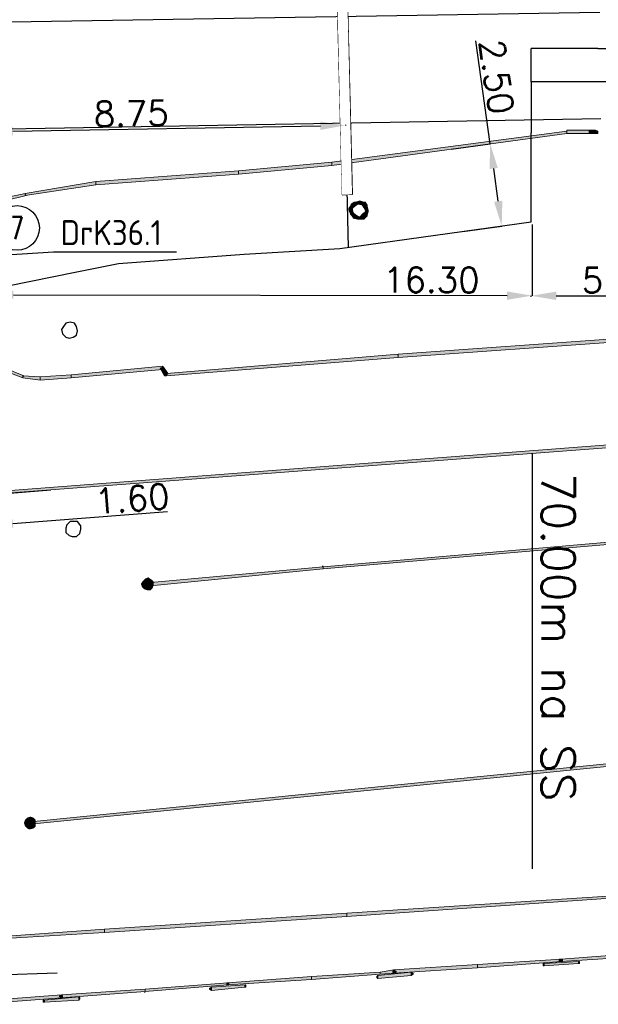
# Model space of a CAD drawing. Header units: millimetres. Extents: x -27 to 2301, y -256 to 766.
# Tile 50 of 97: x 262 to 280, y 37 to 67. Entities that reach past the tile are written whole.
import ezdxf
from ezdxf.enums import TextEntityAlignment as Align

# ---------------------------------------------------------------- set-up
doc = ezdxf.new("R2010")
doc.units = ezdxf.units.MM
doc.set_wipeout_variables(frame=1)
doc.linetypes.add('DASHED', pattern=[19.05, 12.7, -6.35])
for name, color, linetype in [('SIV-ONDERGROND-ALG', 251, 'Continuous'), ('SIV-TEKST-035', 2, 'Continuous'), ('SIV-VRI-DETECTIE', 4, 'Continuous'), ('SIV-VRI-KABEL', 3, 'Continuous'), ('SIV-VRI-LUSUITSLIJPER', 7, 'Continuous'), ('SIV-VRI-MAATVOERING', 7, 'Continuous'), ('SIV-VRI-MANTELBUIS', 1, 'Continuous'), ('WEG-XX-TEKST25', 2, 'Continuous')]:
    doc.layers.add(name, color=color, linetype=linetype)
doc.styles.add('ISO', font='ISO.shx')
doc.styles.add('ROMANS', font='romans.shx', dxfattribs={"width": 0.7})
doc.styles.get("Standard").update_dxf_attribs({"font": 'txt.shx'})
doc.dimstyles.get("Standard").update_dxf_attribs({"dimtxt": 0.18, "dimasz": 0.18, "dimexe": 0.18, "dimexo": 0.0625, "dimgap": 0.09, "dimtad": 0, "dimtih": 1, "dimtoh": 1, "dimzin": 0, "dimdsep": 46, "dimtxsty": 'Standard', "dimcen": 0.09, "dimadec": 0, "dimazin": 0, "dimtfac": 1, "dimtofl": 0, "dimtmove": 0, "dimatfit": 3, "dimfxl": 1, "dimtolj": 1, "dimtzin": 0, "dimarcsym": 0})

# ---------------------------------------------------------------- blocks, each defined once
blk = doc.blocks.new('161')
blk.add_circle((0, 0), 750)
at = {"style": 'ROMANS', "width": 0.7}
blk.add_attdef('MASTNR', text='', height=750, dxfattribs=at).set_placement((0, 0), align=Align.MIDDLE)
blk = doc.blocks.new('5x1')
at = {"layer": 'SIV-VRI-DETECTIE'}
for p, q in [((2, 0.5), (0, 0.5)), ((0, -0.5), (0, 0.5)), ((2, 0.5), (4, 0.5)), ((4, 0.5), (5, 0.5)), ((5, 0.5), (5, -0.5)), ((2, -0.5), (0, -0.5)), ((4, -0.5), (2, -0.5)), ((4, -0.5), (5, -0.5))]:
    blk.add_line(p, q, dxfattribs=at)
blk = doc.blocks.new('*D52')
at = {"layer": 'Defpoints', "color": 0}
for p in [(272.092, 63.797), (261.368, 63.61), (272.093, 63.722)]:
    blk.add_point(p, dxfattribs=at)
at = {"layer": 'SIV-VRI-MAATVOERING', "color": 0, "lineweight": -2}
for p, q in [((261.369, 63.547), (261.369, 63.534)), ((262.119, 63.548), (271.343, 63.709)), ((272.093, 63.735), (272.093, 63.722))]:
    blk.add_line(p, q, dxfattribs=at)
at = {"layer": 'SIV-VRI-MAATVOERING', "color": 0}
for points in [[(271.341, 63.834), (271.345, 63.584), (272.093, 63.722)], [(262.117, 63.673), (262.121, 63.423), (261.369, 63.534)]]:
    blk.add_solid(points, dxfattribs=at)
at = {"layer": 'SIV-VRI-MAATVOERING', "color": 0, "insert": (265.671, 64.075), "char_height": 0.75, "attachment_point": 5, "rotation": 1.0016}
blk.add_mtext('\\A1;8.75', dxfattribs=at)
blk = doc.blocks.new('*D53')
at = {"layer": 'Defpoints', "color": 0}
for p in [(261.393, 60.843), (277.696, 60.812), (277.692, 58.614)]:
    blk.add_point(p, dxfattribs=at)
at = {"layer": 'SIV-VRI-MAATVOERING', "color": 0, "lineweight": -2}
for p, q in [((261.393, 60.78), (261.389, 58.644)), ((277.696, 60.749), (277.692, 58.614)), ((262.139, 58.643), (276.942, 58.615))]:
    blk.add_line(p, q, dxfattribs=at)
at = {"layer": 'SIV-VRI-MAATVOERING', "color": 0}
for points in [[(262.139, 58.768), (262.138, 58.518), (261.389, 58.644)], [(276.942, 58.74), (276.942, 58.49), (277.692, 58.614)]]:
    blk.add_solid(points, dxfattribs=at)
at = {"layer": 'SIV-VRI-MAATVOERING', "color": 0, "insert": (274.672, 59.084), "char_height": 0.75, "attachment_point": 5, "rotation": 359.8918}
blk.add_mtext('\\A1;16.30', dxfattribs=at)
blk = doc.blocks.new('*D54')
at = {"layer": 'Defpoints', "color": 0}
for p in [(261.304, 52.627), (259.709, 52.504), (261.373, 51.724)]:
    blk.add_point(p, dxfattribs=at)
at = {"layer": 'SIV-VRI-MAATVOERING', "color": 0, "lineweight": -2}
for p, q in [((261.309, 52.565), (261.373, 51.724)), ((259.713, 52.442), (259.778, 51.601)), ((262.121, 51.782), (266.755, 52.139)), ((259.03, 51.543), (258.283, 51.486))]:
    blk.add_line(p, q, dxfattribs=at)
at = {"layer": 'SIV-VRI-MAATVOERING', "color": 0}
for points in [[(262.112, 51.907), (262.131, 51.657), (261.373, 51.724)], [(259.021, 51.668), (259.04, 51.419), (259.778, 51.601)]]:
    blk.add_solid(points, dxfattribs=at)
at = {"layer": 'SIV-VRI-MAATVOERING', "color": 0, "insert": (265.695, 52.524), "char_height": 0.75, "attachment_point": 5, "rotation": 4.4115}
blk.add_mtext('\\A1;1.60', dxfattribs=at)
blk = doc.blocks.new('*D55')
at = {"layer": 'Defpoints', "color": 0}
for p in [(275.208, 62.999), (276.781, 60.702), (275.552, 60.53)]:
    blk.add_point(p, dxfattribs=at)
at = {"layer": 'SIV-VRI-MAATVOERING', "color": 0, "lineweight": -2}
for p, q in [((276.437, 63.17), (276.007, 66.257)), ((275.27, 63.007), (276.437, 63.17)), ((276.677, 61.444), (276.541, 62.427)), ((275.613, 60.539), (276.781, 60.702))]:
    blk.add_line(p, q, dxfattribs=at)
at = {"layer": 'SIV-VRI-MAATVOERING', "color": 0}
for points in [[(276.664, 62.444), (276.417, 62.41), (276.437, 63.17)], [(276.801, 61.462), (276.554, 61.427), (276.781, 60.702)]]:
    blk.add_solid(points, dxfattribs=at)
at = {"layer": 'SIV-VRI-MAATVOERING', "color": 0, "insert": (276.627, 65.18), "char_height": 0.75, "attachment_point": 5, "rotation": 277.9286}
blk.add_mtext('\\A1;2.50', dxfattribs=at)
blk = doc.blocks.new('*D72')
at = {"layer": 'Defpoints', "color": 0}
for p in [(277.667, 58.643), (282.667, 58.643), (282.667, 58.61)]:
    blk.add_point(p, dxfattribs=at)
at = {"layer": 'SIV-VRI-MAATVOERING', "color": 0, "lineweight": -2}
for p, q in [((277.667, 58.581), (277.667, 58.61)), ((278.417, 58.61), (281.917, 58.61)), ((282.667, 58.581), (282.667, 58.61))]:
    blk.add_line(p, q, dxfattribs=at)
at = {"layer": 'SIV-VRI-MAATVOERING', "color": 0}
for points in [[(278.417, 58.735), (278.417, 58.485), (277.667, 58.61)], [(281.917, 58.735), (281.917, 58.485), (282.667, 58.61)]]:
    blk.add_solid(points, dxfattribs=at)
at = {"layer": 'SIV-VRI-MAATVOERING', "color": 0, "insert": (280.307, 59.075), "char_height": 0.75, "attachment_point": 5}
blk.add_mtext('\\A1;5.00', dxfattribs=at)
blk = doc.blocks.new('162')
at = {"style": 'ROMANS'}
blk.add_attdef('ARM.NR', text='', height=500, dxfattribs=at).set_placement((0, 0), align=Align.MIDDLE)

msp = doc.modelspace()

# ---------------------------------------------------------------- hatches: boundary and pattern name
at = {"layer": 'SIV-ONDERGROND-ALG'}
h = msp.add_hatch(color=256, dxfattribs=at)
h.dxf.hatch_style = 2
h.paths.add_polyline_path([(271.686, 62.58), (271.686, 62.516), (278.73, 63.481), (278.73, 63.545), (271.686, 62.613)])
h = msp.add_hatch(color=256, dxfattribs=at)
h.dxf.hatch_style = 2
h.paths.add_polyline_path([(278.73, 63.545), (278.73, 63.577), (278.73, 63.513)])
h = msp.add_hatch(color=256, dxfattribs=at)
h.dxf.hatch_style = 2
h.paths.add_polyline_path([(278.73, 63.513), (278.73, 63.481), (279.405, 63.481), (279.405, 63.577), (278.73, 63.577)])
h = msp.add_hatch(color=256, dxfattribs=at)
h.dxf.hatch_style = 2
h.paths.add_polyline_path([(279.405, 63.513), (279.405, 63.481), (279.598, 63.481), (279.598, 63.577), (279.405, 63.577)])
h = msp.add_hatch(color=256, dxfattribs=at)
h.dxf.hatch_style = 2
h.paths.add_polyline_path([(279.598, 63.577), (279.663, 63.545), (279.663, 63.481), (279.598, 63.481), (279.598, 63.513)])
h = msp.add_hatch(color=256, dxfattribs=at)
h.dxf.hatch_style = 2
h.paths.add_polyline_path([(268.887, 62.323), (268.887, 62.259), (271.686, 62.516), (271.686, 62.613), (268.887, 62.355)])
h = msp.add_hatch(color=256, dxfattribs=at)
h.dxf.hatch_style = 2
h.paths.add_polyline_path([(264.609, 62.001), (264.609, 61.937), (268.887, 62.259), (268.887, 62.355), (264.609, 62.034)])
h = msp.add_hatch(color=256, dxfattribs=at)
h.dxf.hatch_style = 2
h.paths.add_polyline_path([(271.686, 62.516), (271.686, 62.548), (271.718, 62.516)])
h = msp.add_hatch(color=256, dxfattribs=at)
h.dxf.hatch_style = 2
h.paths.add_polyline_path([(262.486, 61.648), (262.486, 61.615), (264.609, 61.937), (264.609, 62.034), (262.486, 61.68)])
h = msp.add_hatch(color=256, dxfattribs=at)
h.dxf.hatch_style = 2
h.paths.add_polyline_path([(261.296, 61.358), (261.329, 61.326), (262.519, 61.615), (262.486, 61.648), (262.486, 61.68), (261.264, 61.422)])
h = msp.add_hatch(color=256, dxfattribs=at)
h.dxf.hatch_style = 2
h.paths.add_polyline_path([(272.393, 61.39), (272.361, 61.422), (272.265, 61.358), (272.297, 61.294), (272.329, 61.262), (272.458, 61.358)])
h = msp.add_hatch(color=256, dxfattribs=at)
h.dxf.hatch_style = 2
h.paths.add_polyline_path([(272.393, 61.39), (272.361, 61.422), (272.265, 61.358), (272.297, 61.294), (272.329, 61.262), (272.458, 61.358)])
h = msp.add_hatch(color=256, dxfattribs=at)
h.dxf.hatch_style = 2
h.paths.add_polyline_path([(272.393, 61.422), (272.361, 61.422), (272.393, 61.39)])
h = msp.add_hatch(color=256, dxfattribs=at)
h.dxf.hatch_style = 2
h.paths.add_polyline_path([(272.393, 61.422), (272.361, 61.422), (272.393, 61.39)])
h = msp.add_hatch(color=256, dxfattribs=at)
h.dxf.hatch_style = 2
h.paths.add_polyline_path([(272.522, 61.422), (272.522, 61.455), (272.393, 61.422), (272.393, 61.358), (272.522, 61.358)])
h = msp.add_hatch(color=256, dxfattribs=at)
h.dxf.hatch_style = 2
h.paths.add_polyline_path([(272.522, 61.422), (272.522, 61.455), (272.393, 61.422), (272.393, 61.358), (272.522, 61.358)])
h = msp.add_hatch(color=256, dxfattribs=at)
h.dxf.hatch_style = 2
h.paths.add_polyline_path([(272.651, 61.358), (272.651, 61.422), (272.522, 61.455), (272.522, 61.422), (272.49, 61.358), (272.618, 61.326)])
h = msp.add_hatch(color=256, dxfattribs=at)
h.dxf.hatch_style = 2
h.paths.add_polyline_path([(272.651, 61.358), (272.651, 61.422), (272.522, 61.455), (272.522, 61.422), (272.49, 61.358), (272.618, 61.326)])
h = msp.add_hatch(color=256, dxfattribs=at)
h.dxf.hatch_style = 2
h.paths.add_polyline_path([(272.715, 61.294), (272.747, 61.326), (272.683, 61.422), (272.651, 61.358), (272.586, 61.358), (272.651, 61.262)])
h = msp.add_hatch(color=256, dxfattribs=at)
h.dxf.hatch_style = 2
h.paths.add_polyline_path([(272.715, 61.294), (272.747, 61.326), (272.683, 61.422), (272.651, 61.358), (272.586, 61.358), (272.651, 61.262)])
h = msp.add_hatch(color=256, dxfattribs=at)
h.dxf.hatch_style = 2
h.paths.add_polyline_path([(272.683, 61.422), (272.651, 61.422), (272.651, 61.358)])
h = msp.add_hatch(color=256, dxfattribs=at)
h.dxf.hatch_style = 2
h.paths.add_polyline_path([(272.683, 61.422), (272.651, 61.422), (272.651, 61.358)])
h = msp.add_hatch(color=256, dxfattribs=at)
h.dxf.hatch_style = 2
h.paths.add_polyline_path([(272.297, 61.294), (272.265, 61.326), (272.2, 61.229), (272.265, 61.197), (272.297, 61.165), (272.329, 61.294)])
h = msp.add_hatch(color=256, dxfattribs=at)
h.dxf.hatch_style = 2
h.paths.add_polyline_path([(272.297, 61.294), (272.265, 61.326), (272.2, 61.229), (272.265, 61.197), (272.297, 61.165), (272.329, 61.294)])
h = msp.add_hatch(color=256, dxfattribs=at)
h.dxf.hatch_style = 2
h.paths.add_polyline_path([(272.2, 61.229), (272.2, 61.165), (272.265, 61.197)])
h = msp.add_hatch(color=256, dxfattribs=at)
h.dxf.hatch_style = 2
h.paths.add_polyline_path([(272.265, 61.197), (272.2, 61.165), (272.265, 61.036), (272.297, 61.069), (272.329, 61.101), (272.297, 61.229)])
h = msp.add_hatch(color=256, dxfattribs=at)
h.dxf.hatch_style = 2
h.paths.add_polyline_path([(272.2, 61.229), (272.2, 61.165), (272.265, 61.197)])
h = msp.add_hatch(color=256, dxfattribs=at)
h.dxf.hatch_style = 2
h.paths.add_polyline_path([(272.265, 61.197), (272.2, 61.165), (272.265, 61.036), (272.297, 61.069), (272.329, 61.101), (272.297, 61.229)])
h = msp.add_hatch(color=256, dxfattribs=at)
h.dxf.hatch_style = 2
h.paths.add_polyline_path([(272.265, 61.358), (272.265, 61.326), (272.297, 61.294)])
h = msp.add_hatch(color=256, dxfattribs=at)
h.dxf.hatch_style = 2
h.paths.add_polyline_path([(272.265, 61.358), (272.265, 61.326), (272.297, 61.294)])
h = msp.add_hatch(color=256, dxfattribs=at)
h.dxf.hatch_style = 2
h.paths.add_polyline_path([(272.747, 61.165), (272.779, 61.165), (272.747, 61.294), (272.715, 61.294), (272.651, 61.262), (272.715, 61.133)])
h = msp.add_hatch(color=256, dxfattribs=at)
h.dxf.hatch_style = 2
h.paths.add_polyline_path([(272.747, 61.165), (272.779, 61.165), (272.747, 61.294), (272.715, 61.294), (272.651, 61.262), (272.715, 61.133)])
h = msp.add_hatch(color=256, dxfattribs=at)
h.dxf.hatch_style = 2
h.paths.add_polyline_path([(272.715, 61.036), (272.747, 61.036), (272.779, 61.133), (272.747, 61.165), (272.715, 61.165), (272.651, 61.069)])
h = msp.add_hatch(color=256, dxfattribs=at)
h.dxf.hatch_style = 2
h.paths.add_polyline_path([(272.715, 61.036), (272.747, 61.036), (272.779, 61.133), (272.747, 61.165), (272.715, 61.165), (272.651, 61.069)])
h = msp.add_hatch(color=256, dxfattribs=at)
h.dxf.hatch_style = 2
h.paths.add_polyline_path([(272.747, 61.294), (272.747, 61.326), (272.715, 61.294)])
h = msp.add_hatch(color=256, dxfattribs=at)
h.dxf.hatch_style = 2
h.paths.add_polyline_path([(272.747, 61.294), (272.747, 61.326), (272.715, 61.294)])
h = msp.add_hatch(color=256, dxfattribs=at)
h.dxf.hatch_style = 2
h.paths.add_polyline_path([(272.779, 61.133), (272.779, 61.165), (272.747, 61.165)])
h = msp.add_hatch(color=256, dxfattribs=at)
h.dxf.hatch_style = 2
h.paths.add_polyline_path([(272.779, 61.133), (272.779, 61.165), (272.747, 61.165)])
h = msp.add_hatch(color=256, dxfattribs=at)
h.dxf.hatch_style = 2
h.paths.add_polyline_path([(272.232, 61.036), (272.232, 61.069), (272.265, 61.069), (272.265, 61.036)])
h = msp.add_hatch(color=256, dxfattribs=at)
h.dxf.hatch_style = 2
h.paths.add_polyline_path([(272.232, 61.036), (272.232, 61.069), (272.265, 61.069), (272.265, 61.036)])
h = msp.add_hatch(color=256, dxfattribs=at)
h.dxf.hatch_style = 2
h.paths.add_polyline_path([(272.297, 61.069), (272.265, 61.036), (272.329, 60.972), (272.361, 60.972), (272.393, 61.036), (272.329, 61.101)])
h = msp.add_hatch(color=256, dxfattribs=at)
h.dxf.hatch_style = 2
h.paths.add_polyline_path([(272.297, 61.069), (272.265, 61.036), (272.329, 60.972), (272.361, 60.972), (272.393, 61.036), (272.329, 61.101)])
h = msp.add_hatch(color=256, dxfattribs=at)
h.dxf.hatch_style = 2
h.paths.add_polyline_path([(272.361, 60.972), (272.329, 60.94), (272.458, 60.908), (272.49, 60.94), (272.522, 60.972), (272.393, 61.036)])
h = msp.add_hatch(color=256, dxfattribs=at)
h.dxf.hatch_style = 2
h.paths.add_polyline_path([(272.361, 60.972), (272.329, 60.94), (272.458, 60.908), (272.49, 60.94), (272.522, 60.972), (272.393, 61.036)])
h = msp.add_hatch(color=256, dxfattribs=at)
h.dxf.hatch_style = 2
h.paths.add_polyline_path([(272.329, 60.972), (272.329, 60.94), (272.361, 60.972)])
h = msp.add_hatch(color=256, dxfattribs=at)
h.dxf.hatch_style = 2
h.paths.add_polyline_path([(272.329, 60.972), (272.329, 60.94), (272.361, 60.972)])
h = msp.add_hatch(color=256, dxfattribs=at)
h.dxf.hatch_style = 2
h.paths.add_polyline_path([(272.458, 60.908), (272.49, 60.908), (272.49, 60.94)])
h = msp.add_hatch(color=256, dxfattribs=at)
h.dxf.hatch_style = 2
h.paths.add_polyline_path([(272.458, 60.908), (272.49, 60.908), (272.49, 60.94)])
h = msp.add_hatch(color=256, dxfattribs=at)
h.dxf.hatch_style = 2
h.paths.add_polyline_path([(272.49, 60.94), (272.49, 60.908), (272.586, 60.908), (272.586, 61.004), (272.49, 60.972)])
h = msp.add_hatch(color=256, dxfattribs=at)
h.dxf.hatch_style = 2
h.paths.add_polyline_path([(272.49, 60.94), (272.49, 60.908), (272.586, 60.908), (272.586, 61.004), (272.49, 60.972)])
h = msp.add_hatch(color=256, dxfattribs=at)
h.dxf.hatch_style = 2
h.paths.add_polyline_path([(272.586, 60.972), (272.651, 60.908), (272.747, 61.004), (272.715, 61.036), (272.651, 61.101), (272.554, 61.004)])
h = msp.add_hatch(color=256, dxfattribs=at)
h.dxf.hatch_style = 2
h.paths.add_polyline_path([(272.586, 60.972), (272.651, 60.908), (272.747, 61.004), (272.715, 61.036), (272.651, 61.101), (272.554, 61.004)])
h = msp.add_hatch(color=256, dxfattribs=at)
h.dxf.hatch_style = 2
h.paths.add_polyline_path([(272.586, 60.908), (272.651, 60.908), (272.586, 60.972)])
h = msp.add_hatch(color=256, dxfattribs=at)
h.dxf.hatch_style = 2
h.paths.add_polyline_path([(272.586, 60.908), (272.651, 60.908), (272.586, 60.972)])
h = msp.add_hatch(color=256, dxfattribs=at)
h.dxf.hatch_style = 2
h.paths.add_polyline_path([(272.747, 61.004), (272.747, 61.036), (272.715, 61.036)])
h = msp.add_hatch(color=256, dxfattribs=at)
h.dxf.hatch_style = 2
h.paths.add_polyline_path([(272.747, 61.004), (272.747, 61.036), (272.715, 61.036)])
h = msp.add_hatch(color=256, dxfattribs=at)
h.dxf.hatch_style = 2
h.paths.add_polyline_path([(280.402, 57.305), (280.402, 57.337), (273.68, 56.855), (273.68, 56.758), (280.402, 57.241)])
h = msp.add_hatch(color=256, dxfattribs=at)
h.dxf.hatch_style = 2
h.paths.add_polyline_path([(262.422, 56.18), (262.454, 56.212), (261.264, 56.694), (261.264, 56.662), (261.232, 56.598), (262.422, 56.147)])
h = msp.add_hatch(color=256, dxfattribs=at)
h.dxf.hatch_style = 2
h.paths.add_polyline_path([(273.68, 56.791), (273.68, 56.855), (266.732, 56.276), (266.732, 56.212), (273.68, 56.758)])
h = msp.add_hatch(color=256, dxfattribs=at)
h.dxf.hatch_style = 2
h.paths.add_polyline_path([(273.648, 56.855), (273.68, 56.855), (273.68, 56.823), (273.648, 56.823)])
h = msp.add_hatch(color=256, dxfattribs=at)
h.dxf.hatch_style = 2
h.paths.add_polyline_path([(266.604, 56.469), (266.604, 56.501), (263.87, 56.244), (263.87, 56.147), (266.604, 56.405)])
h = msp.add_hatch(color=256, dxfattribs=at)
h.dxf.hatch_style = 2
h.paths.add_polyline_path([(266.732, 56.244), (266.764, 56.276), (266.636, 56.469), (266.604, 56.469), (266.539, 56.437), (266.668, 56.212)])
h = msp.add_hatch(color=256, dxfattribs=at)
h.dxf.hatch_style = 2
h.paths.add_polyline_path([(266.636, 56.469), (266.604, 56.501), (266.604, 56.469)])
h = msp.add_hatch(color=256, dxfattribs=at)
h.dxf.hatch_style = 2
h.paths.add_polyline_path([(262.937, 56.147), (262.937, 56.18), (262.422, 56.212), (262.422, 56.147), (262.937, 56.083)])
h = msp.add_hatch(color=256, dxfattribs=at)
h.dxf.hatch_style = 2
h.paths.add_polyline_path([(263.87, 56.212), (263.87, 56.244), (262.937, 56.18), (262.937, 56.083), (263.87, 56.147)])
h = msp.add_hatch(color=256, dxfattribs=at)
h.dxf.hatch_style = 2
h.paths.add_polyline_path([(262.937, 56.083), (262.937, 56.115), (262.969, 56.083)])
h = msp.add_hatch(color=256, dxfattribs=at)
h.dxf.hatch_style = 2
h.paths.add_polyline_path([(266.732, 56.212), (266.7, 56.212), (266.668, 56.212), (266.732, 56.244)])
h = msp.add_hatch(color=256, dxfattribs=at)
h.dxf.hatch_style = 2
h.paths.add_polyline_path([(259.945, 52.577), (259.945, 52.545), (284.294, 54.378), (284.294, 54.475), (259.945, 52.609)])
h = msp.add_hatch(color=256, dxfattribs=at)
h.dxf.hatch_style = 2
h.paths.add_polyline_path([(271.428, 50.454), (271.428, 50.422), (281.946, 51.323), (281.946, 51.387), (271.428, 50.486)])
h = msp.add_hatch(color=256, dxfattribs=at)
h.dxf.hatch_style = 2
h.paths.add_polyline_path([(271.396, 50.486), (271.396, 50.518), (271.428, 50.518), (271.428, 50.486)])
h = msp.add_hatch(color=256, dxfattribs=at)
h.dxf.hatch_style = 2
h.paths.add_polyline_path([(266.153, 49.972), (266.153, 49.907), (271.428, 50.422), (271.428, 50.486), (266.153, 50.004)])
h = msp.add_hatch(color=256, dxfattribs=at)
h.dxf.hatch_style = 2
h.paths.add_polyline_path([(266.025, 50.068), (265.96, 49.972), (266.153, 49.972)])
h = msp.add_hatch(color=256, dxfattribs=at)
h.dxf.hatch_style = 2
h.paths.add_polyline_path([(265.96, 49.972), (265.992, 49.875), (266.153, 49.972)])
h = msp.add_hatch(color=256, dxfattribs=at)
h.dxf.hatch_style = 2
h.paths.add_polyline_path([(265.992, 49.875), (266.057, 49.811), (266.153, 49.972)])
h = msp.add_hatch(color=256, dxfattribs=at)
h.dxf.hatch_style = 2
h.paths.add_polyline_path([(266.089, 50.132), (266.025, 50.068), (266.153, 49.972)])
h = msp.add_hatch(color=256, dxfattribs=at)
h.dxf.hatch_style = 2
h.paths.add_polyline_path([(266.057, 49.811), (266.153, 49.779), (266.153, 49.972)])
h = msp.add_hatch(color=256, dxfattribs=at)
h.dxf.hatch_style = 2
h.paths.add_polyline_path([(266.185, 50.165), (266.089, 50.132), (266.153, 49.972)])
h = msp.add_hatch(color=256, dxfattribs=at)
h.dxf.hatch_style = 2
h.paths.add_polyline_path([(266.153, 49.907), (266.121, 49.939), (266.121, 49.972), (266.153, 50.004), (266.153, 49.972)])
h = msp.add_hatch(color=256, dxfattribs=at)
h.dxf.hatch_style = 2
h.paths.add_polyline_path([(266.282, 50.1), (266.185, 50.165), (266.153, 49.972)])
h = msp.add_hatch(color=256, dxfattribs=at)
h.dxf.hatch_style = 2
h.paths.add_polyline_path([(266.346, 50.036), (266.282, 50.1), (266.153, 49.972)])
h = msp.add_hatch(color=256, dxfattribs=at)
h.dxf.hatch_style = 2
h.paths.add_polyline_path([(266.346, 49.972), (266.346, 50.036), (266.153, 49.972)])
h = msp.add_hatch(color=256, dxfattribs=at)
h.dxf.hatch_style = 2
h.paths.add_polyline_path([(266.153, 49.779), (266.25, 49.779), (266.153, 49.972)])
h = msp.add_hatch(color=256, dxfattribs=at)
h.dxf.hatch_style = 2
h.paths.add_polyline_path([(266.25, 49.779), (266.314, 49.843), (266.153, 49.972)])
h = msp.add_hatch(color=256, dxfattribs=at)
h.dxf.hatch_style = 2
h.paths.add_polyline_path([(266.314, 49.843), (266.346, 49.972), (266.153, 49.972)])
h = msp.add_hatch(color=256, dxfattribs=at)
h.dxf.hatch_style = 2
h.paths.add_polyline_path([(262.647, 42.799), (262.647, 42.767), (306.713, 47.173), (306.713, 47.27), (262.647, 42.831)])
h = msp.add_hatch(color=256, dxfattribs=at)
h.dxf.hatch_style = 2
h.paths.add_polyline_path([(262.486, 42.895), (262.454, 42.799), (262.647, 42.799)])
h = msp.add_hatch(color=256, dxfattribs=at)
h.dxf.hatch_style = 2
h.paths.add_polyline_path([(262.551, 42.96), (262.486, 42.895), (262.647, 42.799)])
h = msp.add_hatch(color=256, dxfattribs=at)
h.dxf.hatch_style = 2
h.paths.add_polyline_path([(262.647, 42.992), (262.551, 42.96), (262.647, 42.799)])
h = msp.add_hatch(color=256, dxfattribs=at)
h.dxf.hatch_style = 2
h.paths.add_polyline_path([(262.647, 42.767), (262.615, 42.767), (262.615, 42.831), (262.647, 42.831), (262.647, 42.799)])
h = msp.add_hatch(color=256, dxfattribs=at)
h.dxf.hatch_style = 2
h.paths.add_polyline_path([(262.744, 42.96), (262.647, 42.992), (262.647, 42.799)])
h = msp.add_hatch(color=256, dxfattribs=at)
h.dxf.hatch_style = 2
h.paths.add_polyline_path([(262.808, 42.895), (262.744, 42.96), (262.647, 42.799)])
h = msp.add_hatch(color=256, dxfattribs=at)
h.dxf.hatch_style = 2
h.paths.add_polyline_path([(262.808, 42.767), (262.808, 42.895), (262.647, 42.799)])
h = msp.add_hatch(color=256, dxfattribs=at)
h.dxf.hatch_style = 2
h.paths.add_polyline_path([(262.454, 42.799), (262.486, 42.702), (262.647, 42.799)])
h = msp.add_hatch(color=256, dxfattribs=at)
h.dxf.hatch_style = 2
h.paths.add_polyline_path([(262.486, 42.702), (262.551, 42.638), (262.647, 42.799)])
h = msp.add_hatch(color=256, dxfattribs=at)
h.dxf.hatch_style = 2
h.paths.add_polyline_path([(262.551, 42.638), (262.615, 42.606), (262.647, 42.799)])
h = msp.add_hatch(color=256, dxfattribs=at)
h.dxf.hatch_style = 2
h.paths.add_polyline_path([(262.615, 42.606), (262.744, 42.638), (262.647, 42.799)])
h = msp.add_hatch(color=256, dxfattribs=at)
h.dxf.hatch_style = 2
h.paths.add_polyline_path([(262.744, 42.638), (262.808, 42.702), (262.647, 42.799)])
h = msp.add_hatch(color=256, dxfattribs=at)
h.dxf.hatch_style = 2
h.paths.add_polyline_path([(262.808, 42.702), (262.808, 42.767), (262.647, 42.799)])
h = msp.add_hatch(color=256, dxfattribs=at)
h.dxf.hatch_style = 2
h.paths.add_polyline_path([(281.496, 40.676), (281.496, 40.708), (272.136, 40.097), (272.136, 40), (281.496, 40.644)])
h = msp.add_hatch(color=256, dxfattribs=at)
h.dxf.hatch_style = 2
h.paths.add_polyline_path([(272.136, 40.065), (272.136, 40.097), (264.867, 39.614), (264.867, 39.518), (272.136, 40)])
h = msp.add_hatch(color=256, dxfattribs=at)
h.dxf.hatch_style = 2
h.paths.add_polyline_path([(264.867, 39.55), (264.867, 39.614), (261.232, 39.357), (261.232, 39.293), (264.867, 39.518)])
h = msp.add_hatch(color=256, dxfattribs=at)
h.dxf.hatch_style = 2
h.paths.add_polyline_path([(278.569, 38.682), (278.569, 38.714), (276.06, 38.553), (276.06, 38.457), (278.569, 38.65)])
h = msp.add_hatch(color=256, dxfattribs=at)
h.dxf.hatch_style = 2
h.paths.add_polyline_path([(278.569, 38.65), (278.505, 38.65), (278.505, 38.714), (278.569, 38.714), (278.569, 38.682)])
h = msp.add_hatch(color=256, dxfattribs=at)
h.dxf.hatch_style = 2
h.paths.add_polyline_path([(281.078, 38.843), (281.078, 38.907), (278.569, 38.714), (278.569, 38.65), (281.078, 38.81)])
h = msp.add_hatch(color=256, dxfattribs=at)
h.dxf.hatch_style = 2
h.paths.add_polyline_path([(278.569, 38.714), (278.601, 38.714), (278.601, 38.65), (278.569, 38.65), (278.569, 38.682)])
h = msp.add_hatch(color=256, dxfattribs=at)
h.dxf.hatch_style = 2
h.paths.add_polyline_path([(273.551, 38.328), (273.551, 38.392), (273.133, 38.328), (273.133, 38.264), (273.551, 38.296)])
h = msp.add_hatch(color=256, dxfattribs=at)
h.dxf.hatch_style = 2
h.paths.add_polyline_path([(273.551, 38.296), (273.519, 38.328), (273.519, 38.36), (273.551, 38.392), (273.551, 38.328)])
h = msp.add_hatch(color=256, dxfattribs=at)
h.dxf.hatch_style = 2
h.paths.add_polyline_path([(276.06, 38.521), (276.06, 38.553), (273.551, 38.392), (273.551, 38.296), (276.06, 38.457)])
h = msp.add_hatch(color=256, dxfattribs=at)
h.dxf.hatch_style = 2
h.paths.add_polyline_path([(273.551, 38.392), (273.616, 38.36), (273.616, 38.328), (273.551, 38.296), (273.551, 38.328)])
h = msp.add_hatch(color=256, dxfattribs=at)
h.dxf.hatch_style = 2
h.paths.add_polyline_path([(276.06, 38.457), (276.06, 38.489), (276.092, 38.457)])
h = msp.add_hatch(color=256, dxfattribs=at)
h.dxf.hatch_style = 2
h.paths.add_polyline_path([(278.054, 38.521), (278.022, 38.521), (278.022, 38.585), (278.054, 38.585), (278.054, 38.553)])
h = msp.add_hatch(color=256, dxfattribs=at)
h.dxf.hatch_style = 2
h.paths.add_polyline_path([(279.084, 38.617), (279.084, 38.65), (278.054, 38.585), (278.054, 38.521), (279.084, 38.585)])
h = msp.add_hatch(color=256, dxfattribs=at)
h.dxf.hatch_style = 2
h.paths.add_polyline_path([(279.084, 38.65), (279.116, 38.65), (279.116, 38.585), (279.084, 38.585), (279.084, 38.617)])
h = msp.add_hatch(color=256, dxfattribs=at)
h.dxf.hatch_style = 2
h.paths.add_polyline_path([(271.075, 38.135), (271.075, 38.199), (268.566, 38.006), (268.566, 37.942), (271.075, 38.103)])
h = msp.add_hatch(color=256, dxfattribs=at)
h.dxf.hatch_style = 2
h.paths.add_polyline_path([(273.133, 38.296), (273.133, 38.328), (271.075, 38.199), (271.075, 38.103), (273.133, 38.264)])
h = msp.add_hatch(color=256, dxfattribs=at)
h.dxf.hatch_style = 2
h.paths.add_polyline_path([(273.069, 38.135), (273.037, 38.167), (273.037, 38.199), (273.069, 38.231), (273.069, 38.199)])
h = msp.add_hatch(color=256, dxfattribs=at)
h.dxf.hatch_style = 2
h.paths.add_polyline_path([(274.066, 38.264), (274.066, 38.328), (273.069, 38.231), (273.069, 38.135), (274.066, 38.231)])
h = msp.add_hatch(color=256, dxfattribs=at)
h.dxf.hatch_style = 2
h.paths.add_polyline_path([(274.066, 38.328), (274.13, 38.296), (274.13, 38.264), (274.066, 38.231), (274.066, 38.264)])
h = msp.add_hatch(color=256, dxfattribs=at)
h.dxf.hatch_style = 2
h.paths.add_polyline_path([(266.089, 37.781), (266.089, 37.813), (263.58, 37.652), (263.58, 37.556), (266.089, 37.749)])
h = msp.add_hatch(color=256, dxfattribs=at)
h.dxf.hatch_style = 2
h.paths.add_polyline_path([(268.566, 37.974), (268.566, 38.006), (266.089, 37.813), (266.089, 37.749), (268.566, 37.942)])
h = msp.add_hatch(color=256, dxfattribs=at)
h.dxf.hatch_style = 2
h.paths.add_polyline_path([(268.083, 37.781), (268.019, 37.813), (268.019, 37.845), (268.083, 37.878), (268.083, 37.813)])
h = msp.add_hatch(color=256, dxfattribs=at)
h.dxf.hatch_style = 2
h.paths.add_polyline_path([(269.08, 37.91), (269.08, 37.942), (268.083, 37.878), (268.083, 37.781), (269.08, 37.878)])
h = msp.add_hatch(color=256, dxfattribs=at)
h.dxf.hatch_style = 2
h.paths.add_polyline_path([(268.566, 37.942), (268.534, 37.942), (268.534, 38.006), (268.566, 38.006), (268.566, 37.974)])
h = msp.add_hatch(color=256, dxfattribs=at)
h.dxf.hatch_style = 2
h.paths.add_polyline_path([(268.566, 38.006), (268.598, 38.006), (268.598, 37.942), (268.566, 37.942), (268.566, 37.974)])
h = msp.add_hatch(color=256, dxfattribs=at)
h.dxf.hatch_style = 2
h.paths.add_polyline_path([(269.08, 37.942), (269.112, 37.942), (269.112, 37.878), (269.08, 37.878), (269.08, 37.91)])
h = msp.add_hatch(color=256, dxfattribs=at)
h.dxf.hatch_style = 2
h.paths.add_polyline_path([(263.58, 37.62), (263.58, 37.652), (261.071, 37.459), (261.071, 37.363), (263.58, 37.556)])
h = msp.add_hatch(color=256, dxfattribs=at)
h.dxf.hatch_style = 2
h.paths.add_polyline_path([(264.095, 37.556), (264.095, 37.588), (263.065, 37.492), (263.065, 37.427), (264.095, 37.492)])
h = msp.add_hatch(color=256, dxfattribs=at)
h.dxf.hatch_style = 2
h.paths.add_polyline_path([(263.58, 37.556), (263.516, 37.588), (263.516, 37.62), (263.58, 37.652), (263.58, 37.62)])
h = msp.add_hatch(color=256, dxfattribs=at)
h.dxf.hatch_style = 2
h.paths.add_polyline_path([(263.58, 37.652), (263.612, 37.62), (263.612, 37.588), (263.58, 37.556), (263.58, 37.62)])
h = msp.add_hatch(color=256, dxfattribs=at)
h.dxf.hatch_style = 2
h.paths.add_polyline_path([(264.095, 37.588), (264.127, 37.556), (264.127, 37.524), (264.095, 37.492), (264.095, 37.556)])
h = msp.add_hatch(color=256, dxfattribs=at)
h.dxf.hatch_style = 2
h.paths.add_polyline_path([(266.057, 37.749), (266.089, 37.749), (266.089, 37.717), (266.057, 37.717)])
h = msp.add_hatch(color=256, dxfattribs=at)
h.dxf.hatch_style = 2
h.paths.add_polyline_path([(263.065, 37.427), (263.033, 37.427), (263.033, 37.492), (263.065, 37.492), (263.065, 37.459)])

# ---------------------------------------------------------------- linework, layer by layer
at = {"layer": 'SIV-ONDERGROND-ALG', "lineweight": 25}
for points in [[(236.465, 66.408), (279.727, 67.116)], [(261.361, 63.61), (279.759, 63.931)], [(264.063, 57.563), (264.03, 57.691), (263.966, 57.788), (263.837, 57.82), (263.709, 57.788), (263.644, 57.691), (263.58, 57.595), (263.612, 57.466), (263.709, 57.37), (263.805, 57.337), (263.934, 57.37), (264.03, 57.434), (264.063, 57.563)], [(264.159, 51.612), (264.159, 51.709), (264.063, 51.837), (263.966, 51.837), (263.837, 51.837), (263.741, 51.741), (263.709, 51.644), (263.709, 51.516), (263.805, 51.419), (263.902, 51.387), (264.03, 51.387), (264.127, 51.483), (264.159, 51.612)]]:
    msp.add_lwpolyline(points, dxfattribs=at)
at = {"layer": 'SIV-ONDERGROND-ALG', "lineweight": 5}
for points in [[(271.686, 62.58), (271.686, 62.516), (278.73, 63.481), (278.73, 63.545), (271.686, 62.613), (271.686, 62.58)], [(278.73, 63.545), (278.73, 63.577)], [(278.73, 63.513), (278.73, 63.481), (279.405, 63.481), (279.405, 63.577), (278.73, 63.577), (278.73, 63.513)], [(279.405, 63.513), (279.405, 63.481), (279.598, 63.481), (279.598, 63.577), (279.405, 63.577), (279.405, 63.513)], [(279.598, 63.577), (279.663, 63.545), (279.663, 63.481), (279.598, 63.481)], [(268.887, 62.323), (268.887, 62.259), (271.686, 62.516), (271.686, 62.613), (268.887, 62.355), (268.887, 62.323)], [(264.609, 62.001), (264.609, 61.937), (268.887, 62.259), (268.887, 62.355), (264.609, 62.034), (264.609, 62.001)], [(262.486, 61.648), (262.486, 61.615), (264.609, 61.937), (264.609, 62.034), (262.486, 61.68), (262.486, 61.648)], [(261.296, 61.358), (261.329, 61.326), (262.519, 61.615), (262.486, 61.648), (262.486, 61.68), (261.264, 61.422), (261.296, 61.358)], [(262.486, 61.68), (262.486, 61.68)], [(272.393, 61.39), (272.361, 61.422), (272.265, 61.358), (272.297, 61.294), (272.329, 61.262), (272.458, 61.358), (272.393, 61.39)], [(272.393, 61.39), (272.361, 61.422), (272.265, 61.358), (272.297, 61.294), (272.329, 61.262), (272.458, 61.358), (272.393, 61.39)], [(272.393, 61.422), (272.361, 61.422)], [(272.393, 61.422), (272.361, 61.422)], [(272.522, 61.422), (272.522, 61.455), (272.393, 61.422), (272.393, 61.358), (272.522, 61.358), (272.522, 61.422)], [(272.522, 61.422), (272.522, 61.455), (272.393, 61.422), (272.393, 61.358), (272.522, 61.358), (272.522, 61.422)], [(272.651, 61.358), (272.651, 61.422), (272.522, 61.455), (272.522, 61.422), (272.49, 61.358), (272.618, 61.326), (272.651, 61.358)], [(272.651, 61.358), (272.651, 61.422), (272.522, 61.455), (272.522, 61.422), (272.49, 61.358), (272.618, 61.326), (272.651, 61.358)], [(272.522, 61.455), (272.522, 61.455)], [(272.522, 61.455), (272.522, 61.455)], [(272.715, 61.294), (272.747, 61.326), (272.683, 61.422), (272.651, 61.358), (272.586, 61.358), (272.651, 61.262), (272.715, 61.294)], [(272.715, 61.294), (272.747, 61.326), (272.683, 61.422), (272.651, 61.358), (272.586, 61.358), (272.651, 61.262), (272.715, 61.294)], [(272.683, 61.422), (272.651, 61.422)], [(272.683, 61.422), (272.651, 61.422)], [(272.297, 61.294), (272.265, 61.326), (272.2, 61.229), (272.265, 61.197), (272.297, 61.165), (272.329, 61.294), (272.297, 61.294)], [(272.297, 61.294), (272.265, 61.326), (272.2, 61.229), (272.265, 61.197), (272.297, 61.165), (272.329, 61.294), (272.297, 61.294)], [(272.2, 61.229), (272.2, 61.165)], [(272.265, 61.197), (272.2, 61.165), (272.265, 61.036), (272.297, 61.069), (272.329, 61.101), (272.297, 61.229), (272.265, 61.197)], [(272.2, 61.229), (272.2, 61.165)], [(272.265, 61.197), (272.2, 61.165), (272.265, 61.036), (272.297, 61.069), (272.329, 61.101), (272.297, 61.229), (272.265, 61.197)], [(272.265, 61.358), (272.265, 61.326)], [(272.265, 61.358), (272.265, 61.326)], [(272.747, 61.165), (272.779, 61.165), (272.747, 61.294), (272.715, 61.294), (272.651, 61.262), (272.715, 61.133), (272.747, 61.165)], [(272.747, 61.165), (272.779, 61.165), (272.747, 61.294), (272.715, 61.294), (272.651, 61.262), (272.715, 61.133), (272.747, 61.165)], [(272.715, 61.036), (272.747, 61.036), (272.779, 61.133), (272.747, 61.165), (272.715, 61.165), (272.651, 61.069), (272.715, 61.036)], [(272.715, 61.036), (272.747, 61.036), (272.779, 61.133), (272.747, 61.165), (272.715, 61.165), (272.651, 61.069), (272.715, 61.036)], [(272.747, 61.294), (272.747, 61.326)], [(272.747, 61.294), (272.747, 61.326)], [(272.779, 61.133), (272.779, 61.165)], [(272.779, 61.133), (272.779, 61.165)], [(272.297, 61.069), (272.265, 61.036), (272.329, 60.972), (272.361, 60.972), (272.393, 61.036), (272.329, 61.101), (272.297, 61.069)], [(272.297, 61.069), (272.265, 61.036), (272.329, 60.972), (272.361, 60.972), (272.393, 61.036), (272.329, 61.101), (272.297, 61.069)], [(272.361, 60.972), (272.329, 60.94), (272.458, 60.908), (272.49, 60.94), (272.522, 60.972), (272.393, 61.036), (272.361, 60.972)], [(272.361, 60.972), (272.329, 60.94), (272.458, 60.908), (272.49, 60.94), (272.522, 60.972), (272.393, 61.036), (272.361, 60.972)], [(272.329, 60.972), (272.329, 60.94)], [(272.329, 60.972), (272.329, 60.94)], [(272.458, 60.908), (272.49, 60.908)], [(272.458, 60.908), (272.49, 60.908)], [(272.49, 60.94), (272.49, 60.908), (272.586, 60.908), (272.586, 61.004), (272.49, 60.972), (272.49, 60.94)], [(272.49, 60.94), (272.49, 60.908), (272.586, 60.908), (272.586, 61.004), (272.49, 60.972), (272.49, 60.94)], [(272.586, 60.972), (272.651, 60.908), (272.747, 61.004), (272.715, 61.036), (272.651, 61.101), (272.554, 61.004), (272.586, 60.972)], [(272.586, 60.972), (272.651, 60.908), (272.747, 61.004), (272.715, 61.036), (272.651, 61.101), (272.554, 61.004), (272.586, 60.972)], [(272.586, 60.908), (272.651, 60.908)], [(272.586, 60.908), (272.651, 60.908)], [(272.747, 61.004), (272.747, 61.036)], [(272.747, 61.004), (272.747, 61.036)], [(280.402, 57.305), (280.402, 57.337), (273.68, 56.855), (273.68, 56.758), (280.402, 57.241), (280.402, 57.305)], [(262.422, 56.18), (262.454, 56.212), (261.264, 56.694), (261.264, 56.662), (261.232, 56.598), (262.422, 56.147), (262.422, 56.18)], [(273.68, 56.791), (273.68, 56.855), (266.732, 56.276), (266.732, 56.212), (273.68, 56.758), (273.68, 56.791)], [(266.604, 56.469), (266.604, 56.501), (263.87, 56.244), (263.87, 56.147), (266.604, 56.405), (266.604, 56.469)], [(266.732, 56.244), (266.764, 56.276), (266.636, 56.469), (266.604, 56.469), (266.539, 56.437), (266.668, 56.212), (266.732, 56.244)], [(266.636, 56.469), (266.604, 56.501), (266.604, 56.501)], [(262.937, 56.147), (262.937, 56.18), (262.422, 56.212), (262.422, 56.147), (262.937, 56.083), (262.937, 56.147)], [(262.422, 56.147), (262.422, 56.147)], [(263.87, 56.212), (263.87, 56.244), (262.937, 56.18), (262.937, 56.083), (263.87, 56.147), (263.87, 56.212)], [(266.732, 56.212), (266.7, 56.212), (266.668, 56.212)], [(259.945, 52.577), (259.945, 52.545), (284.294, 54.378), (284.294, 54.475), (259.945, 52.609), (259.945, 52.577)], [(271.428, 50.454), (271.428, 50.422), (281.946, 51.323), (281.946, 51.387), (271.428, 50.486), (271.428, 50.454)], [(266.153, 49.972), (266.153, 49.907), (271.428, 50.422), (271.428, 50.486), (266.153, 50.004), (266.153, 49.972)], [(266.153, 49.907), (266.121, 49.939), (266.121, 49.972), (266.153, 50.004)], [(262.647, 42.799), (262.647, 42.767), (306.713, 47.173), (306.713, 47.27), (262.647, 42.831), (262.647, 42.799)], [(262.647, 42.767), (262.615, 42.767), (262.615, 42.831), (262.647, 42.831)], [(281.496, 40.676), (281.496, 40.708), (272.136, 40.097), (272.136, 40), (281.496, 40.644), (281.496, 40.676)], [(272.136, 40.065), (272.136, 40.097), (264.867, 39.614), (264.867, 39.518), (272.136, 40), (272.136, 40.065)], [(264.867, 39.55), (264.867, 39.614), (261.232, 39.357), (261.232, 39.293), (264.867, 39.518), (264.867, 39.55)], [(278.569, 38.682), (278.569, 38.714), (276.06, 38.553), (276.06, 38.457), (278.569, 38.65), (278.569, 38.682)], [(278.569, 38.65), (278.505, 38.65), (278.505, 38.714), (278.569, 38.714)], [(281.078, 38.843), (281.078, 38.907), (278.569, 38.714), (278.569, 38.65), (281.078, 38.81), (281.078, 38.843)], [(278.569, 38.714), (278.601, 38.714), (278.601, 38.65), (278.569, 38.65)], [(273.551, 38.328), (273.551, 38.392), (273.133, 38.328), (273.133, 38.264), (273.551, 38.296), (273.551, 38.328)], [(273.551, 38.296), (273.519, 38.328), (273.519, 38.36), (273.551, 38.392)], [(276.06, 38.521), (276.06, 38.553), (273.551, 38.392), (273.551, 38.296), (276.06, 38.457), (276.06, 38.521)], [(273.551, 38.392), (273.616, 38.36), (273.616, 38.328), (273.551, 38.296)], [(278.054, 38.521), (278.022, 38.521), (278.022, 38.585), (278.054, 38.585)], [(279.084, 38.617), (279.084, 38.65), (278.054, 38.585), (278.054, 38.521), (279.084, 38.585), (279.084, 38.617)], [(279.084, 38.65), (279.116, 38.65), (279.116, 38.585), (279.084, 38.585)], [(271.075, 38.135), (271.075, 38.199), (268.566, 38.006), (268.566, 37.942), (271.075, 38.103), (271.075, 38.135)], [(273.133, 38.296), (273.133, 38.328), (271.075, 38.199), (271.075, 38.103), (273.133, 38.264), (273.133, 38.296)], [(273.069, 38.135), (273.037, 38.167), (273.037, 38.199), (273.069, 38.231)], [(274.066, 38.264), (274.066, 38.328), (273.069, 38.231), (273.069, 38.135), (274.066, 38.231), (274.066, 38.264)], [(274.066, 38.328), (274.13, 38.296), (274.13, 38.264), (274.066, 38.231)], [(266.089, 37.781), (266.089, 37.813), (263.58, 37.652), (263.58, 37.556), (266.089, 37.749), (266.089, 37.781)], [(268.566, 37.974), (268.566, 38.006), (266.089, 37.813), (266.089, 37.749), (268.566, 37.942), (268.566, 37.974)], [(268.083, 37.781), (268.019, 37.813), (268.019, 37.845), (268.083, 37.878)], [(269.08, 37.91), (269.08, 37.942), (268.083, 37.878), (268.083, 37.781), (269.08, 37.878), (269.08, 37.91)], [(268.566, 37.942), (268.534, 37.942), (268.534, 38.006), (268.566, 38.006)], [(268.566, 38.006), (268.598, 38.006), (268.598, 37.942), (268.566, 37.942)], [(269.08, 37.942), (269.112, 37.942), (269.112, 37.878), (269.08, 37.878)], [(263.58, 37.62), (263.58, 37.652), (261.071, 37.459), (261.071, 37.363), (263.58, 37.556), (263.58, 37.62)], [(264.095, 37.556), (264.095, 37.588), (263.065, 37.492), (263.065, 37.427), (264.095, 37.492), (264.095, 37.556)], [(263.58, 37.556), (263.516, 37.588), (263.516, 37.62), (263.58, 37.652)], [(263.58, 37.652), (263.612, 37.62), (263.612, 37.588), (263.58, 37.556)], [(264.095, 37.588), (264.127, 37.556), (264.127, 37.524), (264.095, 37.492)], [(263.065, 37.427), (263.033, 37.427), (263.033, 37.492), (263.065, 37.492)]]:
    msp.add_lwpolyline(points, dxfattribs=at)
at = {"layer": 'SIV-VRI-KABEL'}
msp.add_lwpolyline([(271.478, 90.043), (271.493, 89.451), (272.179, 60.061), (272.179, 60.061), (272.179, 60.061)], dxfattribs=at)
at = {"layer": 'SIV-VRI-LUSUITSLIJPER'}
msp.add_lwpolyline([(277.667, 65.023), (277.667, 63.497)], dxfattribs=at)
at = {"layer": 'SIV-VRI-MAATVOERING'}
for p, q in [((277.693, 53.881), (277.693, 41.427)), ((254.553, 38.018), (263.451, 38.304))]:
    msp.add_line(p, q, dxfattribs=at)
at = {"layer": 'SIV-VRI-MAATVOERING', "linetype": 'DASHED', "ltscale": 0.2}
msp.add_line((263.26, 52.778), (252.239, 51.928), dxfattribs=at)
at = {"layer": 'SIV-VRI-MANTELBUIS'}
for p, q in [((271.328, 89.447), (271.992, 61.643)), ((271.628, 89.454), (272.292, 61.65)), ((271.992, 61.643), (272.142, 61.647)), ((272.292, 61.65), (272.142, 61.647))]:
    msp.add_line(p, q, dxfattribs=at)
at = {"layer": 'WEG-XX-TEKST25'}
msp.add_lwpolyline([(267.033, 59.917), (263.337, 59.917), (260.674, 59.747)], dxfattribs=at)

# ---------------------------------------------------------------- block references
at = {"layer": 'SIV-TEKST-035', "xscale": 0.0008934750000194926, "yscale": 0.0008934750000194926, "zscale": 0.0008934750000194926}
msp.add_blockref('161', (262.246, 60.644), dxfattribs=at).add_auto_attribs({'MASTNR': '7'})
at = {"layer": 'SIV-VRI-DETECTIE'}
msp.add_blockref('5x1', (277.667, 65.523), dxfattribs=at)
at = {"layer": 'SIV-VRI-MAATVOERING'}
ref = msp.add_blockref('162', (278.036, 55.716), dxfattribs=dict(at, xscale=0.002000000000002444, yscale=0.002000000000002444, zscale=0.002000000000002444, rotation=270))
ref.add_attrib('ARM.NR', '70.00m na SS', dxfattribs={"layer": '0', "height": 1, "rotation": 270, "style": 'ROMANS'}).set_placement((278.478, 48.373), align=Align.MIDDLE)

# ---------------------------------------------------------------- texts
at = {"layer": 'WEG-XX-TEKST25', "color": 2, "linetype": 'Continuous', "style": 'ISO'}
msp.add_text('DrK36.1', height=0.75, rotation=360, dxfattribs=at).set_placement((263.553, 60.13))

# ---------------------------------------------------------------- dimensions: what is measured, and where the dimension line sits
at = {"layer": 'SIV-VRI-MAATVOERING'}
dim = msp.add_linear_dim(base=(276.781, 60.702), p1=(275.208, 62.999), p2=(275.552, 60.53), angle=277.9286, text='2.50', dimstyle='Standard', override={"dimtxt": 0.75, "dimasz": 0.75, "dimexe": 0, "dimtad": 1, "dimtih": 0, "dimtoh": 0, "dimcen": 1}, dxfattribs=at)
dim.commit()
dim.dimension.update_dxf_attribs({"geometry": '*D55', "text_midpoint": (276.166, 65.116), "dimtype": 161})
for base, p1, p2, angle, picture, middle in [((277.692, 58.614), (261.393, 60.843), (277.696, 60.812), 359.8918, '*D53', (274.671, 58.619)), ((282.667, 58.61), (277.667, 58.643), (282.667, 58.643), 360, '*D72', (280.307, 58.61)), ((261.373, 51.724), (259.709, 52.504), (261.304, 52.627), 4.4115, '*D54', (265.73, 52.06))]:
    dim = msp.add_linear_dim(base=base, p1=p1, p2=p2, angle=angle, dimstyle='Standard', override={"dimtxt": 0.75, "dimasz": 0.75, "dimexe": 0, "dimtad": 1, "dimtih": 0, "dimtoh": 0, "dimcen": 1}, dxfattribs=at)
    dim.commit()
    dim.dimension.update_dxf_attribs({"geometry": picture, "text_midpoint": middle, "dimtype": 161})

# ---------------------------------------------------------------- next in the draw order: wipeouts: each hides what was drawn before it
msp.add_wipeout([(271.328, 89.447), (271.628, 89.455), (272.293, 61.65), (271.992, 61.643)]).dxf.layer = 'SIV-VRI-MANTELBUIS'

# ---------------------------------------------------------------- next in the draw order: linework, layer by layer
at = {"layer": 'SIV-VRI-KABEL'}
msp.add_lwpolyline([(230.479, 44.574), (257.567, 44.424), (257.567, 44.424), (257.567, 44.424), (260.365, 44.089), (260.841, 45.99), (261.02, 47.172), (261.075, 47.76), (261.373, 51.724), (261.373, 51.724), (260.927, 57.511), (260.841, 58.62), (261.919, 58.896), (264.044, 59.326), (265.287, 59.577), (269.053, 59.861), (271.93, 60.026), (277.667, 60.825), (277.667, 63.497), (277.667, 63.497)], dxfattribs=at)

# ---------------------------------------------------------------- next in the draw order: dimensions: what is measured, and where the dimension line sits
at = {"layer": 'SIV-VRI-MAATVOERING'}
dim = msp.add_linear_dim(base=(272.093, 63.722), p1=(261.368, 63.61), p2=(272.092, 63.797), angle=1.0016, text='8.75', dimstyle='Standard', override={"dimtxt": 0.75, "dimasz": 0.75, "dimexe": 0, "dimtad": 1, "dimtih": 0, "dimtoh": 0, "dimcen": 1}, dxfattribs=at)
dim.commit()
dim.dimension.update_dxf_attribs({"geometry": '*D52', "text_midpoint": (265.679, 63.61), "dimtype": 161})

doc.saveas('drawing.dxf')
